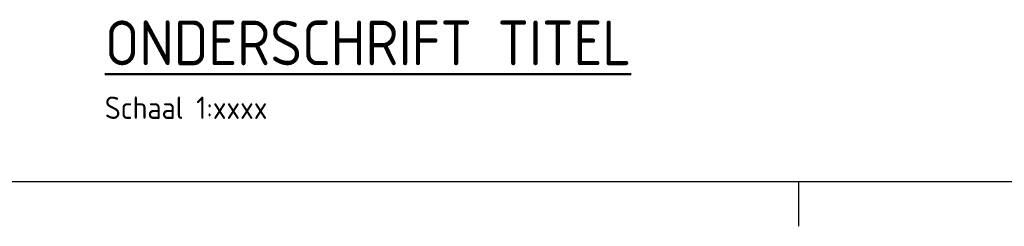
# Paper-space layout 'A0 - A1 - A2' of a CAD drawing. Header units: metres. Extents: x -1189 to 20, y -20 to 841.
# Tile 2 of 6: x -287 to -177, y -5 to 18. Entities that reach past the tile are written whole.
import ezdxf

# ---------------------------------------------------------------- set-up
doc = ezdxf.new("R2010")
doc.units = ezdxf.units.M
doc.layers.add('A-KADER', color=7, linetype='Continuous')
doc.layers.add('A-LEGENDA', color=7, linetype='Continuous')
doc.layers.add('A-TXT-T25', color=7, linetype='Continuous', lineweight=25)
doc.layers.add('A-TXT-T50', color=4, linetype='Continuous', lineweight=50)
doc.styles.add('RPS_25', font='isocp.shx', dxfattribs={"height": 2.5})
doc.styles.add('RPS_50', font='isocp.shx', dxfattribs={"height": 5})

# ---------------------------------------------------------------- blocks, each defined once
blk = doc.blocks.new('ALG_KADER_A0')
at = {"color": 4}
blk.add_line((-1179, 10), (-10, 10), dxfattribs=at)
at = {"color": 1}
blk.add_line((-210, 5), (-210, 10), dxfattribs=at)
blk = doc.blocks.new('*U72')
blk.add_blockref('ALG_KADER_A0', (0, 0))
blk = doc.blocks.new('ALG_ONDERSCHRIFT')
at = {"layer": 'A-TXT-T25', "style": 'RPS_25'}
for tag, p in [('ONDERSCHRIFT-SUBREGEL1', (2, -13)), ('ONDERSCHRIFT-SUBREGEL2', (2, -17.5))]:
    blk.add_attdef(tag, p, '', height=2.5, dxfattribs=at)
at = {"layer": 'A-TXT-T50', "style": 'RPS_50'}
blk.add_attdef('%%UONDERSCHRIFT-TITEL', (2, -7), '', height=5, dxfattribs=at)

psp = doc.layouts.new('A0 - A1 - A2')

# ---------------------------------------------------------------- block references
at = {"layer": 'A-KADER'}
psp.add_blockref('*U72', (10, -10), dxfattribs=at)
at = {"layer": 'A-LEGENDA'}
psp.add_blockref('ALG_ONDERSCHRIFT', (-279.71, 20), dxfattribs=at).add_auto_attribs({'%%UONDERSCHRIFT-TITEL': '%%uONDERSCHRIFT TITEL', 'ONDERSCHRIFT-SUBREGEL1': 'Schaal 1:xxxx'})

doc.saveas('drawing.dxf')
